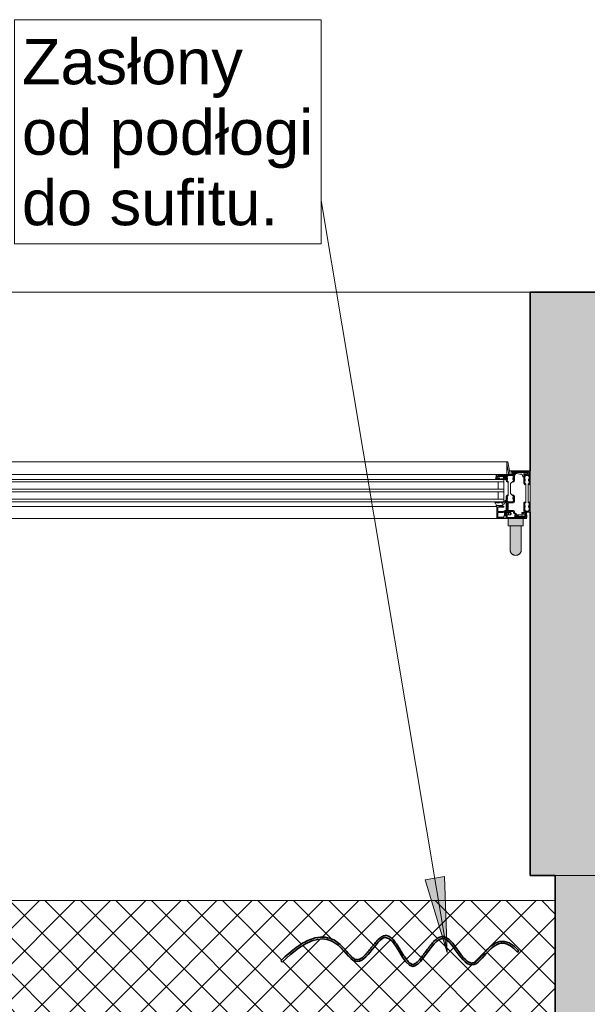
# Model space of a CAD drawing. Header units: centimetres. Extents: x -1015 to 134, y 1908 to 2956.
# Tile 242 of 256: x -482 to -391, y 2662 to 2819. Entities that reach past the tile are written whole.
import ezdxf

# ---------------------------------------------------------------- set-up
doc = ezdxf.new("R2010")
doc.units = ezdxf.units.CM
for name, color, linetype, lineweight in [('Elementy szczegółów', 7, 'Continuous', 18), ('Krawędzie wspólne', 7, 'Continuous', 18), ('Notatki tekstowe', 90, 'Continuous', 9), ('Notatki tekstowe-1', 7, 'Continuous', 9), ('Okna', 7, 'Continuous', 18), ('Okna-1', 9, 'Continuous', 18), ('Okna-2', 250, 'Continuous', 35), ('Wzór powierzchni-1', 253, 'Continuous', 18), ('Ściany', 7, 'Continuous', 18), ('Ściany-1', 254, 'Continuous', 18), ('Ściany-2', 250, 'Continuous', 35)]:
    doc.layers.add(name, color=color, linetype=linetype, lineweight=lineweight)
doc.styles.add('Arial', font='arial.ttf', dxfattribs={"height": 7.2})

# ---------------------------------------------------------------- blocks, each defined once
blk = doc.blocks.new('JANSEN_AG_Jansen_Janisol_Arte_66_window_2022 - Type 1-822849-Aranżacja_01')
at = {"layer": 'Okna-1'}
for points in [[(52.86, 9.25), (52.9, 9.25), (52.86, 10.45), (50.5, 10.45), (50.54, 9.25), (52.74, 9.25)], [(51.7, 4.55), (51.93, 4.58), (52.15, 4.67), (52.34, 4.81), (52.48, 5), (52.57, 5.22), (52.6, 5.45), (52.57, 9.25), (50.8, 9.25), (50.83, 5.22), (50.92, 5), (51.06, 4.81), (51.25, 4.67), (51.47, 4.58)]]:
    blk.add_hatch(color=256, dxfattribs=at).paths.add_polyline_path(points)
at = {"layer": 'Elementy szczegółów'}
for p, q in [((50.44, 19.45), (-50.45, 19.45)), ((50.69, 18.05), (50.44, 19.45)), ((45, 17.45), (-45, 17.45)), ((48.85, 17.45), (44.5, 17.45)), ((48.7, 17.26), (48.7, 17.3)), ((51.35, 17.45), (48.85, 17.45)), ((54, 18.05), (50.69, 18.05)), ((51.09, 17.74), (51.07, 17.58)), ((51.14, 17.5), (51.36, 17.45)), ((53.85, 18.05), (51.15, 18.05)), ((52.94, 17.75), (51.15, 17.75)), ((51.15, 17.75), (53.55, 17.75)), ((51.49, 17.69), (51.23, 17.7)), ((52.75, 17.42), (52.86, 17.14)), ((53, 17.08), (52.98, 17.43)), ((53.54, 17.75), (53.06, 17.75)), ((53.08, 17.54), (53.29, 17.56)), ((53.55, 17.45), (53.15, 17.45)), ((54, 11.45), (54, 18.05)), ((54, 18.05), (54, 11.45)), ((54, 18.05), (54, 11.45)), ((45, 16.65), (-45, 16.65)), ((45, 16.25), (-45, 16.25)), ((49.8, 16.25), (44.5, 16.25)), ((48.59, 16.75), (48.66, 16.88)), ((48.7, 16.91), (49.06, 16.92)), ((48.85, 17.15), (50.15, 17.15)), ((48.9, 16.25), (48.9, 15.08)), ((49.7, 17.1), (48.93, 17.1)), ((49.18, 16.74), (49.21, 16.71)), ((49.24, 16.7), (49.28, 16.75)), ((50.13, 16.84), (49.77, 16.9)), ((49.91, 16.72), (49.91, 16.71)), ((50.01, 16.74), (49.99, 16.67)), ((50, 16.65), (50.16, 16.77)), ((50.2, 16.64), (50.2, 16.89)), ((51.5, 16.64), (51.5, 16.89)), ((52.93, 17.06), (52.97, 17.05)), ((53, 16.45), (53, 16.7)), ((54, 16.45), (54, 16.7)), ((45, 15.08), (-45, 15.08)), ((45, 14.68), (-45, 14.68)), ((49.8, 15.08), (44.5, 15.08)), ((49.8, 14.68), (44.5, 14.68)), ((48.9, 14.68), (48.9, 13.5)), ((45, 13.5), (-45, 13.5)), ((45, 13.1), (-45, 13.1)), ((49.8, 13.5), (44.5, 13.5)), ((48.5, 13.05), (48.44, 13.09)), ((49.05, 12.9), (48.7, 12.95)), ((49.65, 12.65), (49.65, 12.75)), ((49.85, 13.06), (49.75, 13.04)), ((49.84, 13.09), (49.86, 13.07)), ((49.93, 13.14), (49.85, 13.13)), ((49.92, 13.18), (49.94, 13.17)), ((50.02, 13.23), (49.94, 13.21)), ((50.01, 13.26), (50.03, 13.24)), ((50.2, 13.51), (50.2, 13.76)), ((50.36, 12.9), (50.36, 11.75)), ((50.5, 11.8), (50.5, 12.85)), ((51.3, 13.1), (50.56, 13.1)), ((50.6, 12.95), (51.35, 12.95)), ((51.5, 13.51), (51.5, 13.76)), ((45, 12.33), (-45, 12.33)), ((48.65, 12.33), (44.5, 12.33)), ((48.61, 12.33), (48.67, 12.33)), ((48.7, 12.36), (48.7, 12.47)), ((48.7, 10.58), (48.7, 12.42)), ((48.73, 12.5), (49.45, 12.5)), ((48.78, 12.5), (48.92, 12.5)), ((48.84, 12.19), (48.84, 11.58)), ((48.84, 11.35), (48.84, 10.69)), ((48.89, 11.53), (49.68, 11.53)), ((49.68, 11.4), (48.89, 11.4)), ((49, 12.42), (49, 12.4)), ((49.51, 12.5), (49.55, 12.5)), ((49.91, 10.92), (49.91, 11.48)), ((50.2, 11.45), (50.2, 10.95)), ((51.35, 11.7), (50.6, 11.7)), ((51.5, 11.35), (51.5, 11.55)), ((51.64, 11.08), (51.54, 10.91)), ((51.59, 11.3), (51.55, 11.3)), ((51.55, 11.15), (51.59, 11.15)), ((51.67, 10.83), (51.77, 11)), ((51.89, 11.06), (51.81, 11.07)), ((52.82, 11), (51.99, 11)), ((52.88, 11.23), (52.88, 11.06)), ((53.19, 11.26), (52.91, 11.26)), ((53, 12.21), (53, 12.46)), ((53.17, 11.45), (53.15, 11.45)), ((53.15, 11.45), (53.85, 11.45)), ((53.45, 10.98), (53.4, 11.08)), ((53.5, 11.45), (54, 11.45)), ((54, 12.21), (54, 12.46)), ((-53.5, 10.45), (53.5, 10.45)), ((50.07, 10.5), (48.78, 10.5)), ((48.89, 10.64), (49.76, 10.64)), ((49.81, 10.7), (49.81, 10.76)), ((49.88, 10.83), (50.06, 10.85)), ((50.2, 10.71), (50.2, 10.63)), ((50.35, 10.45), (53.15, 10.45)), ((51.71, 10.75), (51.9, 10.75)), ((53.15, 10.75), (51.71, 10.75)), ((51.96, 10.76), (52.13, 10.84)), ((52.19, 10.83), (52.25, 10.77)), ((53.2, 10.83), (53.14, 10.92)), ((53.14, 10.92), (53.19, 10.83))]:
    blk.add_line(p, q, dxfattribs=at)
at = {"layer": 'Elementy szczegółów', "flags": 128}
for points in [[(44.5, 17.45), (50.3, 17.45), (50.3, 19.45), (44.5, 19.45)], [(50.3, 19.12), (50.3, 17.45), (50.6, 17.45)], [(50.15, 17.29), (48.85, 17.29), (48.85, 17.3), (50.4, 17.3), (51.35, 17.3), (51.35, 16.89), (51.27, 16.89), (51.27, 16.64), (51.35, 16.64), (51.35, 16.46), (51.2, 16.31), (51.31, 16.2), (51.44, 16.34)], [(53.54, 17.89), (51.15, 17.89), (51.15, 17.9), (53.85, 17.9), (53.85, 16.7), (53.77, 16.7), (53.77, 16.45), (53.85, 16.45), (53.85, 16.05), (53.7, 15.9), (53.81, 15.79), (53.94, 15.93)], [(51.5, 16.48), (51.5, 16.64), (51.42, 16.64), (51.42, 16.89), (51.5, 16.89), (51.5, 17.3)], [(53, 17.3), (53, 16.7), (53.07, 16.7), (53.07, 16.45), (53, 16.45), (53, 16.07)], [(53.06, 15.93), (53.19, 15.79), (53.3, 15.9), (53.15, 16.05), (53.15, 16.45), (53.22, 16.45), (53.22, 16.7), (53.15, 16.7), (53.15, 17.3), (53.54, 17.3)], [(54, 16.07), (54, 16.45), (53.92, 16.45), (53.92, 16.7), (54, 16.7), (54, 17.9)], [(44.5, 13.1), (49.8, 13.1), (49.8, 16.65), (44.5, 16.65)], [(49.31, 16.76), (49.43, 16.76), (49.55, 16.75)], [(50.2, 17.1), (50.2, 16.89), (50.27, 16.89), (50.27, 16.64), (50.2, 16.64), (50.2, 16.48)], [(50.26, 16.34), (50.39, 16.2), (50.5, 16.31), (50.35, 16.46), (50.35, 16.64), (50.42, 16.64), (50.42, 16.89), (50.35, 16.89), (50.35, 17.09)], [(51.72, 10.61), (53.15, 10.61), (51.71, 10.6), (50.35, 10.6), (50.35, 13.51), (50.42, 13.51), (50.42, 13.76), (50.35, 13.76), (50.35, 13.94), (50.5, 14.09), (50.39, 14.2), (50.26, 14.06)], [(51.44, 14.06), (51.31, 14.2), (51.2, 14.09), (51.35, 13.94), (51.35, 13.76), (51.27, 13.76), (51.27, 13.51), (51.35, 13.51), (51.35, 13.15)], [(49.73, 13.02), (49.74, 12.98), (49.72, 12.97)], [(50.2, 13.92), (50.2, 13.76), (50.27, 13.76), (50.27, 13.51), (50.2, 13.51), (50.2, 10.6)], [(51.5, 13.1), (51.5, 13.51), (51.42, 13.51), (51.42, 13.76), (51.5, 13.76), (51.5, 13.92)], [(53, 12.83), (53, 12.46), (53.07, 12.46), (53.07, 12.21), (53, 12.21), (53, 11.6)], [(53.94, 12.97), (53.81, 13.11), (53.7, 13), (53.85, 12.85), (53.85, 12.46), (53.77, 12.46), (53.77, 12.21), (53.85, 12.21), (53.85, 11.6), (53.15, 11.6), (53.15, 12.21), (53.22, 12.21), (53.22, 12.46), (53.15, 12.46), (53.15, 12.85), (53.3, 13), (53.19, 13.11), (53.06, 12.97)], [(54, 11.6), (54, 12.21), (53.92, 12.21), (53.92, 12.46), (54, 12.46), (54, 12.83)], [(49.02, 12.38), (49.8, 12.38), (49.8, 12.24), (48.89, 12.24)], [(49.92, 10.9), (50.02, 10.85), (50.05, 10.85), (50.05, 11.55), (50.02, 11.55)], [(50.02, 10.85), (50.02, 11.55), (49.92, 11.5)], [(50.17, 10.92), (50.15, 10.92), (50.15, 11.48), (50.17, 11.48)], [(50.2, 11), (50.9, 11), (50.98, 11.16), (50.98, 11.24), (50.9, 11.4), (50.2, 11.4)], [(50.98, 11.16), (50.55, 11.4), (50.55, 11)], [(50.56, 11.55), (51.35, 11.55), (51.35, 11.35)], [(53.31, 10.9), (53.26, 11), (53.26, 11), (53.32, 10.9)]]:
    blk.add_lwpolyline(points, dxfattribs=at)
for points in [[(50.44, 19.45), (50.3, 19.45), (50.3, 19.12), (50.6, 17.45), (50.8, 17.45)], [(50.5, 16.31), (50.35, 16.46), (50.35, 16.64), (50.42, 16.64), (50.42, 16.89), (50.35, 16.89), (50.35, 17.15), (50.5, 17.3), (51.2, 17.3), (51.35, 17.15), (51.35, 16.89), (51.27, 16.89), (51.27, 16.64), (51.35, 16.64), (51.35, 16.46), (50.9, 16.01), (50.9, 14.39), (51.35, 13.94), (51.35, 13.76), (51.27, 13.76), (51.27, 13.51), (51.35, 13.51), (51.35, 13.25), (51.2, 13.1), (50.5, 13.1), (50.35, 13.25), (50.35, 13.51), (50.42, 13.51), (50.42, 13.76), (50.35, 13.76), (50.35, 13.94), (50.5, 14.09)], [(53.85, 12.21), (53.77, 12.21), (53.77, 12.46), (53.85, 12.46), (53.85, 12.85), (53.7, 13), (53.7, 15.9), (53.85, 16.05), (53.85, 16.45), (53.77, 16.45), (53.77, 16.7), (53.85, 16.7), (53.85, 17.15), (53.7, 17.3), (53.3, 17.3), (53.15, 17.15), (53.15, 16.7), (53.22, 16.7), (53.22, 16.45), (53.15, 16.45), (53.15, 16.05), (53.3, 15.9), (53.3, 13), (53.15, 12.85), (53.15, 12.46), (53.22, 12.46), (53.22, 12.21), (53.15, 12.21), (53.15, 11.75), (53.3, 11.6), (53.7, 11.6), (53.85, 11.75)], [(49, 17.15), (49, 17.1), (49.7, 17.1), (49.69, 17.15)]]:
    blk.add_lwpolyline(points, close=True, dxfattribs=at)
at = {"layer": 'Elementy szczegółów'}
for centre, radius, start, end in [((49.92, 17.04), 1.35, 170.2367, 181.8911), ((48.66, 17.26), 0.0714, 78.7701, 171.8887), ((48.67, 17.3), 0.0329, 4.4565, 81.5254), ((48.85, 17.3), 0.15, 90, 180), ((48.85, 17.3), 0.15, 180, 270), ((50.15, 17.09), 0.2, 0, 90), ((51.15, 17.9), 0.15, 90, 180), ((51.15, 17.9), 0.15, 180, 270), ((51.15, 17.58), 0.0819, 180, 262.9232), ((51.11, 17.73), 0.02, 71.1495, 171.7025), ((51.15, 17.91), 0.162, 258.5219, 269.992), ((51.23, 17.62), 0.073, 89.673, 240.327), ((51.48, 18.12), 0.63, 242.3634, 267.8777), ((51.29, 17.61), 0.0462, 103.3978, 234.8863), ((51.5, 17.96), 0.453, 239.4777, 264.6514), ((51.49, 16.63), 1.05, 89.756, 101.1882), ((51.47, 16.87), 0.772, 80.2804, 103.259), ((51.3, 17.61), 0.0134, 107.4026, 252.5974), ((51.48, 17.89), 0.346, 238.1064, 266.2066), ((51.35, 17.3), 0.15, 0, 90), ((51.26, 16.78), 0.679, 69.0644, 80.9356), ((51.44, 17.4), 0.144, 38.1351, 85.3606), ((51.45, 17.5), 0.0126, 284.6093, 84.1829), ((51.49, 17.68), 0.00917, 270, 91.967), ((51.72, 17.96), 0.586, 247.473, 262.527), ((51.66, 17.62), 0.166, 232.8283, 268.3308), ((54.97, 38.52), 21.16, 260.8303, 263.6893), ((51.65, 17.42), 0.0405, 259.4534, 92.9365), ((52.63, 17.36), 0.134, 26.6269, 84.1737), ((52.94, 17.72), 0.0325, 41.9393, 82.7039), ((53, 17.78), 0.0542, 221.9334, 318.0666), ((53.09, 17.43), 0.111, 96.7353, 177.7932), ((53.15, 17.3), 0.15, 90, 180), ((53.07, 17.72), 0.0303, 93.335, 139.9654), ((53.21, 17.47), 0.0212, 87.0187, 269.2449), ((53.15, 17.9), 0.451, 277.9536, 314.7631), ((53.18, 17.69), 0.203, 278.8029, 308.5811), ((53.29, 17.54), 0.0168, 328.3181, 91.6819), ((53.4, 17.47), 0.0247, 105.6982, 279.3178), ((53.27, 17.87), 0.396, 288.0126, 304.1241), ((53.35, 17.81), 0.365, 278.7263, 316.4481), ((53.48, 17.56), 0.021, 310.8827, 140.7625), ((53.54, 17.6), 0.295, 270, 90), ((53.53, 17.63), 0.118, 321.2747, 84.3555), ((53.55, 17.6), 0.15, 270, 90), ((53.85, 17.9), 0.15, 360, 90), ((48.53, 16.69), 0.0389, 97.11, 272.1967), ((48.44, 18.3), 1.58, 273.2359, 294.4433), ((48.54, 18.58), 1.93, 269.598, 288.2456), ((47.68, 16.99), 0.884, 346.0884, 0.7441), ((48.57, 16.77), 0.0291, 170.0831, 324.1434), ((48.71, 16.85), 0.0606, 94.6074, 148.8082), ((48.87, 17.25), 0.174, 176.0871, 235.3409), ((48.8, 17.14), 0.0475, 233.6898, 322.9743), ((48.87, 17.09), 0.0361, 45.4754, 135.9864), ((48.93, 17.15), 0.0512, 224.5613, 270.1912), ((49.07, 16.84), 0.0822, 63.3256, 94.6546), ((49.07, 16.91), 0.05, 292.5905, 337.4095), ((49.1, 16.9), 0.0138, 331.471, 67.6157), ((49.16, 16.72), 0.0298, 40.56, 114.4166), ((49.23, 16.72), 0.0205, 214.8174, 318.8688), ((49.3, 16.74), 0.0263, 86.4969, 143.1476), ((49.65, 19.86), 3.1, 268.2693, 274.6999), ((49.8, 15.24), 1.86, 81.3415, 93.2358), ((49.78, 16.95), 0.0526, 101.9352, 252.4783), ((50.13, 14.71), 2.32, 91.1696, 98.8696), ((49.9, 16.75), 0.0126, 20.5655, 91.2237), ((49.86, 16.74), 0.0579, 341.0889, 17.6805), ((49.92, 16.71), 0.0112, 159.3565, 296.5859), ((49.63, 17.15), 0.539, 303.2737, 311.8946), ((50, 16.66), 0.0112, 159.5978, 307.8824), ((50, 16.74), 0.012, 345.9892, 136.7165), ((50.08, 17.06), 0.0251, 270.1295, 81.8292), ((50.07, 16.68), 0.162, 56.7491, 69.7239), ((50.15, 17.1), 0.05, 1.2442, 89.9904), ((50.14, 16.8), 0.0278, 307.4225, 56.4399), ((50.4, 16.48), 0.2, 180, 225), ((51.3, 16.48), 0.2, 315, 0), ((52.96, 17.17), 0.11, 193.997, 252.8841), ((52.98, 17.07), 0.025, 256.9682, 13.0318), ((53.2, 16.07), 0.2, 180, 225), ((53.8, 16.07), 0.2, 315, 0), ((48.42, 13.06), 0.0394, 50.1433, 221.4371), ((47.88, 12.56), 0.702, 10.2455, 42.9607), ((48.81, 13.44), 0.498, 230.6142, 256.3966), ((46.1, 12.35), 2.49, 0.119, 7.7353), ((48.82, 13.06), 0.04, 88.8789, 261.1998), ((48.84, 12.33), 0.77, 63.5853, 91.0272), ((48.73, 12.17), 0.851, 66.7193, 84.3924), ((49.06, 12.93), 0.0319, 261.0746, 63.5444), ((49.22, 13.06), 0.0396, 93.481, 270), ((49.59, 13.58), 0.689, 234.0612, 269.09), ((49.21, 12.16), 0.938, 60.005, 89.865), ((49.25, 12.31), 0.708, 61.6392, 92.6248), ((49.49, 12.65), 0.161, 297.2736, 358.6432), ((49.57, 12.91), 0.0259, 270, 58.882), ((49.66, 12.75), 0.0116, 31.3348, 178.6652), ((49.82, 12.84), 0.163, 209.8331, 242.6234), ((49.71, 13.01), 0.0422, 236.8188, 284.1311), ((49.75, 13.02), 0.02, 96.2539, 194.2094), ((49.73, 12.99), 0.0102, 295.9102, 16.3487), ((49.78, 12.77), 0.0841, 242.9729, 333.1566), ((49.85, 13.11), 0.0227, 96.8692, 230.1666), ((30.5, 25.3), 23.08, 326.9997, 328.577), ((49.85, 13.07), 0.0107, 275.0343, 50.2558), ((49.94, 13.19), 0.0192, 99.381, 222.7086), ((49.93, 13.16), 0.0145, 275.8962, 43.2226), ((50.03, 13.27), 0.0188, 103.0673, 218.9841), ((50.16, 12.45), 0.849, 89.7202, 99.4716), ((50.02, 13.24), 0.0104, 274.9856, 40.1245), ((50.17, 13.28), 0.0276, 340.8664, 89.099), ((50.4, 13.92), 0.2, 135, 180), ((50.56, 12.9), 0.2, 90, 180), ((50.6, 12.85), 0.1, 90, 180), ((51.3, 13.15), 0.05, 270, 0), ((51.35, 13.1), 0.15, 270, 0), ((51.3, 13.92), 0.2, 360, 45), ((53.2, 12.83), 0.2, 135, 180), ((53.8, 12.83), 0.2, 360, 45), ((48.61, 12.35), 0.0216, 182.7538, 266.0759), ((48.67, 12.36), 0.0301, 270.8176, 359.2314), ((48.78, 12.42), 0.08, 90, 180), ((48.73, 12.47), 0.0306, 90.7215, 179.2784), ((48.89, 12.19), 0.05, 90, 180), ((48.89, 11.58), 0.05, 180, 270), ((48.89, 11.35), 0.05, 90, 180), ((48.92, 12.42), 0.08, 0, 90), ((49.02, 12.4), 0.02, 180, 270), ((49.48, 12.5), 0.03, 360, 176.1774), ((49.58, 12.48), 0.0265, 118.5472, 148.3871), ((49.69, 11.72), 0.319, 269.7872, 325.3755), ((49.69, 11.72), 0.189, 269.7872, 325.3755), ((50, 11.5), 0.194, 30.4268, 145.5298), ((49.93, 11.48), 0.02, 120, 180), ((50.01, 11.49), 0.0739, 29.7805, 141.1641), ((50.02, 11.52), 0.03, 90, 120), ((50.15, 11.59), 0.113, 202.3389, 267.677), ((50.12, 11.57), 0.0613, 217.983, 33.9465), ((50.17, 11.45), 0.03, 0, 90), ((50.56, 11.75), 0.2, 180, 270), ((50.6, 11.8), 0.1, 180, 270), ((51.25, 11.1), 0.36, 163.9938, 196.0062), ((51.35, 11.55), 0.15, 0, 90), ((51.55, 11.35), 0.2, 180, 270), ((51.55, 11.35), 0.05, 180, 270), ((51.59, 11.1), 0.2, 329.9964, 90), ((51.59, 11.1), 0.05, 330, 90), ((51.22, 11.21), 0.588, 319.068, 343.3531), ((51.81, 11.03), 0.0344, 88.1221, 160.8341), ((51.72, 11.02), 0.183, 306.3665, 2.8729), ((51.88, 11.03), 0.0259, 0, 79.786), ((51.99, 10.98), 0.029, 90, 163.8451), ((52.81, 11.27), 0.131, 117.9386, 189.3922), ((52.73, 11.26), 0.05, 189.3922, 4.076), ((53.01, 11.02), 0.445, 77.5518, 125.4757), ((52.84, 11.27), 0.0597, 108.1402, 184.076), ((53, 10.73), 0.62, 63.7453, 106.8469), ((52.82, 11.06), 0.0601, 270, 358.8577), ((52.91, 11.23), 0.03, 90, 178.8577), ((53.15, 11.6), 0.15, 180, 270), ((53.15, 11.6), 0.147, 249.9709, 270.1852), ((53.27, 11), 0.15, 90, 210.8956), ((53.27, 11), 0.15, 30, 210.8956), ((53.15, 11.24), 0.21, 61.1946, 85.4299), ((53.19, 11.15), 0.113, 59.1717, 88.0981), ((52.92, 10.9), 0.62, 34.7111, 57.7646), ((53.27, 11.26), 0.0241, 225.1127, 64.0724), ((53.27, 11), 0.15, 67.5245, 90), ((53.36, 11.21), 0.0811, 248.525, 29.0199), ((53.85, 11.6), 0.15, 270, 360), ((48.78, 10.58), 0.08, 180, 270), ((48.89, 10.69), 0.05, 180, 270), ((49.75, 10.7), 0.0609, 280.2559, 1.4424), ((49.88, 10.76), 0.075, 95, 180), ((49.93, 10.92), 0.02, 180, 240), ((50.02, 10.88), 0.03, 240, 270), ((50.15, 10.81), 0.113, 92.323, 157.6611), ((50.06, 10.71), 0.143, 358.6814, 87.1266), ((50.07, 10.63), 0.125, 270, 0), ((50.17, 10.95), 0.03, 270, 0), ((50.35, 10.6), 0.15, 180, 270), ((51.72, 10.81), 0.2, 150, 270), ((51.71, 10.8), 0.0502, 150.1476, 275.4168), ((51.71, 10.8), 0.05, 150, 270), ((51.85, 10.86), 0.025, 134.3174, 320.5338), ((51.64, 11.09), 0.343, 312.0809, 341.1357), ((51.9, 10.9), 0.149, 271.0988, 295.169), ((52.15, 10.8), 0.0461, 43.1599, 114.984), ((52.31, 10.83), 0.0818, 225.2219, 285.5744), ((52.73, 8.49), 2.3, 79.8922, 100.0942), ((53.15, 10.8), 0.0502, 250.355, 34.6858), ((53.15, 10.8), 0.35, 270, 30), ((53.15, 10.8), 0.19, 270, 30), ((53.15, 10.8), 0.2, 270, 30), ((53.15, 10.8), 0.05, 270, 30)]:
    blk.add_arc(centre, radius, start, end, dxfattribs=at)
at = {"layer": 'Okna'}
for p, q in [((50.5, 10.45), (50.5, 9.25)), ((52.9, 9.25), (52.9, 10.45)), ((50.5, 9.25), (52.9, 9.25)), ((50.8, 9.25), (50.8, 5.45)), ((52.6, 5.45), (52.6, 9.25))]:
    blk.add_line(p, q, dxfattribs=at)
blk.add_open_spline([(50.8, 5.45), (50.8, 5.37), (50.82, 5.25), (50.87, 5.1), (50.91, 5.02), (50.95, 4.95), (51, 4.89), (51.05, 4.83), (51.11, 4.77), (51.17, 4.72), (51.25, 4.67), (51.35, 4.62), (51.5, 4.57), (51.7, 4.54), (51.9, 4.57), (52.05, 4.62), (52.15, 4.67), (52.23, 4.72), (52.29, 4.77), (52.35, 4.83), (52.42, 4.9), (52.47, 4.98), (52.51, 5.05), (52.54, 5.12), (52.58, 5.25), (52.6, 5.37), (52.6, 5.45)], degree=3, knots=[0, 0, 0, 0, 0.083333, 0.125, 0.166667, 0.1875, 0.208333, 0.25, 0.270833, 0.291667, 0.333333, 0.375, 0.416667, 0.5, 0.583333, 0.625, 0.666667, 0.708333, 0.729167, 0.75, 0.791667, 0.833333, 0.854167, 0.875, 0.916667, 1, 1, 1, 1], dxfattribs=at)
blk = doc.blocks.new('PApapetttsy1 - PApapetttsy-824193-Aranżacja_01')
at = {"layer": 'Okna'}
blk.add_line((-512.22, 2678.08), (-396.22, 2678.08), dxfattribs=at)
blk = doc.blocks.new('Zasłona3 - Zasłona-857248-Aranżacja_01')
at = {"layer": 'Okna-2'}
for p, q in [((-745.24, 2667.83), (-745.01, 2668.02)), ((-782.96, 2666.45), (-782.74, 2666.24))]:
    blk.add_line(p, q, dxfattribs=at)
for points, knots in [([(-782.74, 2666.24), (-775.18, 2673.8), (-771.1, 2661.01), (-766.01, 2674.98), (-762.13, 2660.79), (-757, 2674.89), (-752.69, 2661.05), (-748.38, 2671.56), (-745.24, 2667.83)], [0, 0, 0, 0, 0.444915, 0.935639, 1.444382, 1.948916, 2.415344, 2.766197, 2.766197, 2.766197, 2.766197]), ([(-745.01, 2668.02), (-745.49, 2668.6), (-746.19, 2669.19), (-747.09, 2669.55), (-747.74, 2669.61), (-748.35, 2669.48), (-749.09, 2669.13), (-749.9, 2668.45), (-750.6, 2667.65), (-751.11, 2667.06), (-751.47, 2666.68), (-751.8, 2666.37), (-752.09, 2666.19), (-752.35, 2666.12), (-752.59, 2666.11), (-752.84, 2666.18), (-753.18, 2666.35), (-753.64, 2666.74), (-754.2, 2667.41), (-754.74, 2668.17), (-755.29, 2668.94), (-755.74, 2669.51), (-756.12, 2669.88), (-756.41, 2670.12), (-756.68, 2670.25), (-756.91, 2670.32), (-757.14, 2670.35), (-757.43, 2670.32), (-757.86, 2670.16), (-758.35, 2669.8), (-758.91, 2669.21), (-759.44, 2668.52), (-759.97, 2667.79), (-760.48, 2667.09), (-760.97, 2666.49), (-761.36, 2666.13), (-761.63, 2665.96), (-761.78, 2665.91), (-761.88, 2665.89), (-761.97, 2665.89), (-762.1, 2665.92), (-762.28, 2666.01), (-762.54, 2666.22), (-762.89, 2666.61), (-763.32, 2667.24), (-763.76, 2667.95), (-764.2, 2668.68), (-764.65, 2669.37), (-765.04, 2669.86), (-765.38, 2670.17), (-765.65, 2670.36), (-765.95, 2670.48), (-766.28, 2670.52), (-766.61, 2670.45), (-766.9, 2670.3), (-767.18, 2670.1), (-767.55, 2669.76), (-767.99, 2669.26), (-768.53, 2668.57), (-769.07, 2667.89), (-769.61, 2667.29), (-770.06, 2666.92), (-770.4, 2666.74), (-770.63, 2666.66), (-770.86, 2666.65), (-771.09, 2666.69), (-771.33, 2666.81), (-771.61, 2667.04), (-771.91, 2667.36), (-772.36, 2667.87), (-773, 2668.62), (-773.93, 2669.49), (-775.11, 2670.14), (-776.59, 2670.36), (-778.34, 2669.95), (-780.42, 2668.76), (-782.06, 2667.34), (-782.96, 2666.45)], [-2.766197, -2.766197, -2.766197, -2.766197, -2.714004, -2.687908, -2.661812, -2.635716, -2.60962, -2.557427, -2.505235, -2.479139, -2.453043, -2.426946, -2.40085, -2.374754, -2.348658, -2.322562, -2.296465, -2.244273, -2.192081, -2.139888, -2.087696, -2.035503, -2.009407, -1.983311, -1.957215, -1.944167, -1.931119, -1.905022, -1.878926, -1.826734, -1.774541, -1.722349, -1.670157, -1.617964, -1.565772, -1.513579, -1.487483, -1.461387, -1.448339, -1.435291, -1.409195, -1.383098, -1.357002, -1.30481, -1.252617, -1.200425, -1.148233, -1.09604, -1.043848, -1.017752, -0.991655, -0.965559, -0.939463, -0.913367, -0.887271, -0.861175, -0.835078, -0.782886, -0.730694, -0.678501, -0.626309, -0.574116, -0.54802, -0.521924, -0.495828, -0.469732, -0.443635, -0.417539, -0.391443, -0.365347, -0.313154, -0.260962, -0.20877, -0.156577, -0.104385, -0.052192, 0, 0, 0, 0])]:
    blk.add_open_spline(points, degree=3, knots=knots, dxfattribs=at)

msp = doc.modelspace()

# ---------------------------------------------------------------- hatches: boundary and pattern name
at = {"layer": 'Notatki tekstowe-1'}
msp.add_hatch(color=256, dxfattribs=at).paths.add_polyline_path([(-413.43, 2669.81), (-413.85, 2681.91), (-416.97, 2681.38)])
at = {"layer": 'Wzór powierzchni-1'}
h = msp.add_hatch(dxfattribs=at)
h.set_pattern_fill('FP_1', color=256, style=0, pattern_type=2)
h.set_pattern_definition([(45, (0, 0), (-2.828427, 2.828427), []), (135, (0, 0), (-2.828427, -2.828427), [])])
h.paths.add_polyline_path([(-396.22, 2346.08), (-396.22, 2678.08), (-512.22, 2678.08), (-512.22, 2682.08), (-607.22, 2682.08), (-607.22, 2662.08), (-634.22, 2662.08), (-634.22, 2682.08), (-660.22, 2682.08), (-660.22, 2678.08), (-776.22, 2678.08), (-776.22, 2682.08), (-786.31, 2682.08), (-803.54, 2346.08), (-781.92, 2346.08), (-781.92, 2347.48), (-775.92, 2347.48), (-775.92, 2346.48), (-774.32, 2346.48), (-774.32, 2346.08), (-692.32, 2346.08), (-692.32, 2346.48), (-690.72, 2346.48), (-690.72, 2347.48), (-684.72, 2347.48), (-684.72, 2346.08), (-416.22, 2346.08)])
h.paths.add_polyline_path([(-668.8, 2348.28), (-670.34, 2348.28), (-670.5, 2348.44), (-670.5, 2403.12), (-670.34, 2403.28), (-567.46, 2403.28), (-567.3, 2403.12), (-567.3, 2348.44), (-567.46, 2348.28), (-661.92, 2348.28)])
h.paths.add_polyline_path([(-549.87, 2354.52), (-549.94, 2354.81), (-551.18, 2354.55), (-551.58, 2354.65), (-551.7, 2354.72), (-552.03, 2355.07), (-552.2, 2355.66), (-574.13, 2447.09), (-574.17, 2447.32), (-574.15, 2447.49), (-574.03, 2447.86), (-573.72, 2448.17), (-573.66, 2448.22), (-573.23, 2448.36), (-572.45, 2448.58), (-572.49, 2448.84), (-571.54, 2449.07), (-571.44, 2448.79), (-570.21, 2449.04), (-569.83, 2448.94), (-569.69, 2448.85), (-569.38, 2448.52), (-569.41, 2448.47), (-569.26, 2448.14), (-569.16, 2447.91), (-569.16, 2448.25), (-569.05, 2448.74), (-568.79, 2449.23), (-568.56, 2449.51), (-568.14, 2449.82), (-567.34, 2450.08), (-474.16, 2472.42), (-473.78, 2472.46), (-473.26, 2472.38), (-472.79, 2472.17), (-472.35, 2471.8), (-472.02, 2471.27), (-471.9, 2471.03), (-471.93, 2471.55), (-471.81, 2472.07), (-471.55, 2472.57), (-471.32, 2472.85), (-470.9, 2473.15), (-470.11, 2473.41), (-425.38, 2484.11), (-425.16, 2484.13), (-424.64, 2484.05), (-424.09, 2483.77), (-423.73, 2483.46), (-423.4, 2482.94), (-423.35, 2482.94), (-423.41, 2483.26), (-423.39, 2483.83), (-423.22, 2484.15), (-423.03, 2484.32), (-422.94, 2484.39), (-422.51, 2484.53), (-421.73, 2484.75), (-421.77, 2485.01), (-420.82, 2485.24), (-420.75, 2484.95), (-419.51, 2485.21), (-419.11, 2485.11), (-418.99, 2485.04), (-418.66, 2484.69), (-418.49, 2484.11), (-396.56, 2392.68), (-396.52, 2392.49), (-396.53, 2392.31), (-396.66, 2391.9), (-396.97, 2391.59), (-397.19, 2391.48), (-397.46, 2391.4), (-398.24, 2391.18), (-398.2, 2390.92), (-399.15, 2390.69), (-399.25, 2390.97), (-400.48, 2390.72), (-400.86, 2390.82), (-401, 2390.91), (-401.31, 2391.24), (-401.28, 2391.29), (-401.43, 2391.62), (-401.56, 2392.17), (-401.86, 2392.1), (-401.6, 2390.86), (-401.7, 2390.46), (-401.77, 2390.34), (-402.12, 2390.01), (-402.7, 2389.84), (-545.71, 2355.54), (-545.91, 2355.5), (-546.07, 2355.52), (-546.45, 2355.64), (-546.74, 2355.92), (-546.8, 2356.02), (-546.93, 2356.38), (-547.16, 2357.22), (-547.45, 2357.13), (-547.34, 2356.82), (-547.28, 2356.38), (-547.3, 2355.94), (-547.48, 2355.61), (-547.69, 2355.42), (-547.76, 2355.37), (-548.33, 2355.2), (-548.96, 2355.01), (-548.92, 2354.75), (-549.6, 2354.58)])
h.paths.add_polyline_path([(-547.66, 2358.13), (-547.37, 2358.23), (-547.63, 2359.44), (-547.52, 2359.84), (-547.42, 2359.99), (-547.1, 2360.29), (-547.05, 2360.26), (-546.77, 2360.4), (-546.48, 2360.51), (-546.7, 2360.49), (-547.21, 2360.57), (-547.77, 2360.85), (-548.14, 2361.18), (-548.46, 2361.68), (-548.51, 2361.68), (-547.68, 2358.23)])
h.paths.add_polyline_path([(-452.83, 2382.95), (-449.24, 2383.85), (-449.46, 2383.83), (-450.09, 2383.96), (-450.57, 2384.22), (-450.93, 2384.55), (-451.22, 2385.02), (-451.34, 2385.22), (-451.31, 2384.74), (-451.43, 2384.21), (-451.69, 2383.72), (-451.99, 2383.39), (-452.34, 2383.14), (-452.63, 2383.02)])
h.paths.add_polyline_path([(-402.09, 2393.07), (-401.8, 2393.14), (-402.71, 2396.79), (-402.69, 2396.41), (-402.81, 2395.88), (-403.07, 2395.39), (-403.37, 2395.06), (-403.87, 2394.75), (-403.87, 2394.7), (-403.51, 2394.76), (-402.98, 2394.74), (-402.66, 2394.56), (-402.49, 2394.38), (-402.42, 2394.28), (-402.3, 2393.96), (-402.09, 2393.08)])
h.paths.add_polyline_path([(-472.85, 2471.78), (-472.86, 2471.8), (-472.86, 2471.8)])
h.paths.add_polyline_path([(-520.36, 2480.24), (-526.07, 2480.94), (-531.51, 2482.82), (-536.43, 2485.78), (-540.64, 2489.7), (-543.94, 2494.41), (-546.18, 2499.7), (-547.28, 2505.34), (-547.18, 2511.09), (-545.89, 2516.69), (-543.46, 2521.9), (-540, 2526.49), (-535.66, 2530.27), (-530.63, 2533.05), (-525.13, 2534.73), (-519.4, 2535.23), (-513.7, 2534.53), (-508.26, 2532.66), (-503.33, 2529.7), (-499.13, 2525.78), (-495.83, 2521.07), (-493.59, 2515.78), (-492.49, 2510.14), (-492.59, 2504.39), (-493.88, 2498.79), (-496.31, 2493.57), (-499.77, 2488.98), (-504.11, 2485.21), (-509.14, 2482.42), (-514.64, 2480.74)])
h.paths.add_polyline_path([(-424.23, 2483.44), (-424.24, 2483.46), (-424.24, 2483.46)])
h.paths.add_polyline_path([(-767.53, 2598.1), (-767.16, 2598.13), (-767.31, 2598.13), (-767.49, 2598.1)])
h.paths.add_polyline_path([(-756.98, 2610.67), (-756.86, 2610.73), (-756.97, 2610.67)])
h.paths.add_polyline_path([(-744.79, 2636.68), (-744.67, 2636.4), (-744.7, 2636.52), (-744.76, 2636.62)])
h.paths.add_polyline_path([(-699.24, 2621.35), (-698.89, 2621.67), (-699.22, 2621.37)])
h.paths.add_polyline_path([(-695.63, 2617.86), (-695.98, 2617.54), (-695.66, 2617.84)])
h.paths.add_polyline_path([(-699.05, 2609.58), (-699.01, 2609.53), (-699.04, 2609.55)])
h.paths.add_polyline_path([(-717.53, 2504.02), (-786.68, 2504.02), (-786.68, 2584.02), (-751.08, 2584.02), (-751.08, 2600.37), (-751.39, 2600.38), (-751.4, 2589.48), (-751.41, 2589.48), (-751.52, 2588.93), (-751.61, 2588.63), (-752.11, 2588.09), (-752.27, 2587.99), (-752.64, 2587.86), (-752.87, 2587.77), (-755.29, 2587.74), (-757.64, 2588.42), (-758.21, 2588.78), (-758.35, 2588.95), (-758.54, 2589.27), (-758.64, 2589.58), (-758.67, 2589.69), (-758.67, 2590.02), (-758.69, 2590.02), (-758.35, 2599.6), (-758.32, 2600.63), (-761.51, 2600.75), (-761.27, 2600), (-761.16, 2599.97), (-761.36, 2599.75), (-763.1, 2599.04), (-764.24, 2598.68), (-765.15, 2598.45), (-766.09, 2598.24), (-767.49, 2598.04), (-767.54, 2598.1), (-767.6, 2598.16), (-767.54, 2598.27), (-768.66, 2602.17), (-768.75, 2602.23), (-768.57, 2602.41), (-766.67, 2603.18), (-764.8, 2603.71), (-763.85, 2603.92), (-762.45, 2604.13), (-762.45, 2604.05), (-762.36, 2603.99), (-762.37, 2603.94), (-762.38, 2603.83), (-762.12, 2602.9), (-762.06, 2602.92), (-761.92, 2602.57), (-761.87, 2602.51), (-758.24, 2602.62), (-757.95, 2609.37), (-757.78, 2610), (-757.43, 2610.41), (-757.14, 2610.61), (-756.56, 2610.83), (-753.4, 2611.34), (-753.37, 2611.3), (-753.07, 2611.4), (-752.76, 2611.37), (-752.07, 2611.05), (-751.74, 2610.72), (-751.51, 2610.33), (-751.42, 2610.01), (-751.39, 2608.43), (-751.08, 2608.43), (-751.05, 2616.44), (-750.92, 2617.53), (-750.4, 2618.9), (-750.08, 2619.47), (-750.09, 2623.51), (-750.05, 2624.99), (-749.87, 2625.37), (-749.38, 2626.07), (-749.12, 2626.29), (-748.5, 2626.85), (-747.65, 2627.41), (-746.58, 2628.05), (-747.1, 2628.25), (-747.41, 2628.5), (-747.72, 2628.91), (-748, 2629.58), (-748.04, 2630.33), (-747.91, 2630.81), (-747.44, 2631.6), (-744.51, 2634.87), (-744.07, 2635.23), (-744.83, 2636.62), (-744.79, 2636.75), (-744.79, 2636.78), (-744.62, 2636.75), (-741.36, 2639.15), (-741.35, 2639.26), (-741.13, 2639.18), (-739.7, 2637.59), (-738.98, 2636.72), (-736.21, 2637.01), (-733.81, 2637.2), (-730.43, 2637.34), (-727.86, 2637.37), (-725.43, 2637.33), (-721.97, 2637.16), (-719.75, 2636.98), (-716.75, 2636.63), (-715.76, 2636.42), (-714.59, 2636.08), (-713.37, 2635.55), (-712.69, 2635.17), (-712.18, 2634.75), (-711.55, 2634.07), (-710.17, 2632.54), (-709.73, 2632.02), (-709.69, 2631.93), (-709.05, 2630.97), (-708.95, 2630.35), (-709, 2629.69), (-709.14, 2629.24), (-709.65, 2628.58), (-710.25, 2628.22), (-710.48, 2628.15), (-709.55, 2627.71), (-708.48, 2627.03), (-707.25, 2625.95), (-706.9, 2625.16), (-706.87, 2624.61), (-706.87, 2619.38), (-706.43, 2618.63), (-706.01, 2617.34), (-705.88, 2615.86), (-705.88, 2615.34), (-700.61, 2618.17), (-701.18, 2618.69), (-701.29, 2618.69), (-701.25, 2618.9), (-700.07, 2620.44), (-699.26, 2621.33), (-698.61, 2621.97), (-697.88, 2622.64), (-696.78, 2623.5), (-696.65, 2623.49), (-696.63, 2623.47), (-696.63, 2623.33), (-693.7, 2620.52), (-693.59, 2620.52), (-693.62, 2620.31), (-694.96, 2618.6), (-696.26, 2617.25), (-697.02, 2616.56), (-698.09, 2615.71), (-698.1, 2615.78), (-698.23, 2615.78), (-698.25, 2615.82), (-698.27, 2615.91), (-698.99, 2616.6), (-699.06, 2616.59), (-699.29, 2616.79), (-699.47, 2616.77), (-705.88, 2612.9), (-705.88, 2608.43), (-705.57, 2608.43), (-705.54, 2609.69), (-705.49, 2609.69), (-705.54, 2610.03), (-705.42, 2610.38), (-705.02, 2610.95), (-704.67, 2611.2), (-704.2, 2611.38), (-703.88, 2611.41), (-702.31, 2611.17), (-700.12, 2610.73), (-699.86, 2610.61), (-699.54, 2610.41), (-699.22, 2610.03), (-699.12, 2609.87), (-698.95, 2609.18), (-698.61, 2599.6), (-698.32, 2590.01), (-698.4, 2589.37), (-698.5, 2589.13), (-698.74, 2588.8), (-698.93, 2588.62), (-699.09, 2588.52), (-699.33, 2588.4), (-699.36, 2588.37), (-701.71, 2587.74), (-704.18, 2587.81), (-704.64, 2587.98), (-704.99, 2588.2), (-705.38, 2588.7), (-705.44, 2588.82), (-705.51, 2589.16), (-705.57, 2590.02), (-705.58, 2604.73), (-705.88, 2604.73), (-705.88, 2584.02), (-666.68, 2584.02), (-666.68, 2504.02)])
h.paths.add_polyline_path([(-466.32, 2533.33), (-468.38, 2533.69), (-470.27, 2534.58), (-524.27, 2568.93), (-525.89, 2570.29), (-527.07, 2571.98), (-527.79, 2573.94), (-527.97, 2576.02), (-527.54, 2578.24), (-526.73, 2579.97), (-487.69, 2641.26), (-487.17, 2641.89), (-486.82, 2642.21), (-485.83, 2642.9), (-484.86, 2643.34), (-483.47, 2643.6), (-481.77, 2643.57), (-480.69, 2643.27), (-479.69, 2642.74), (-422.31, 2606.24), (-421.1, 2605.24), (-420.34, 2604.17), (-419.87, 2603.12), (-419.59, 2601.66), (-419.62, 2600.15), (-419.95, 2598.98), (-420.71, 2597.59), (-459.23, 2537.03), (-460.57, 2535.43), (-462.28, 2534.23), (-464.24, 2533.51), (-465.95, 2533.36)])
h.paths.add_polyline_path([(-701.71, 2587.96), (-701.74, 2587.99), (-701.97, 2587.96)])
h.paths.add_polyline_path([(-755.26, 2587.96), (-755.29, 2588), (-755.29, 2587.97)])
h.paths.add_polyline_path([(-764.79, 2598.55), (-763.79, 2598.83), (-763.85, 2598.82), (-764.73, 2598.57), (-764.8, 2598.55)])
h.paths.add_polyline_path([(-758.32, 2600.68), (-758.32, 2600.68), (-758.37, 2600.68)])
h.paths.add_polyline_path([(-751.39, 2602.69), (-751.08, 2602.72), (-751.08, 2604.73), (-751.39, 2604.73), (-751.39, 2602.72)])
h.paths.add_polyline_path([(-766.15, 2603.32), (-765.22, 2603.59), (-766.15, 2603.33)])
h.paths.add_polyline_path([(-747.3, 2629.67), (-747.52, 2630.02), (-747.68, 2630.49), (-747.72, 2630.81), (-747.66, 2631.25), (-747.71, 2631.01), (-747.7, 2630.6), (-747.59, 2630.18), (-747.41, 2629.81)])
h.paths.add_polyline_path([(-709.68, 2629.82), (-709.43, 2630.23), (-709.32, 2630.55), (-709.26, 2630.99), (-709.31, 2631.36), (-709.27, 2631.16), (-709.28, 2630.74), (-709.38, 2630.35), (-709.62, 2629.9)])
h.paths.add_polyline_path([(-739.05, 2636.71), (-739.05, 2636.75), (-739.4, 2637.19), (-739.36, 2637.13), (-739.07, 2636.73)])
h.paths.add_polyline_path([(-418.97, 2667.6), (-419.44, 2667.78), (-420.06, 2668.39), (-420.56, 2669.1), (-422.21, 2671.57), (-422.63, 2671.98), (-423.1, 2672.2), (-423.59, 2672.12), (-424.11, 2671.76), (-424.69, 2671.14), (-426.28, 2669.23), (-426.91, 2668.69), (-427.54, 2668.41), (-428.08, 2668.39), (-428.71, 2668.75), (-429.93, 2670.07), (-430.36, 2670.51), (-431.04, 2671.14), (-432.16, 2671.76), (-433.54, 2671.96), (-435.32, 2671.51), (-437.44, 2670.24), (-439.74, 2668.24), (-439.96, 2668.45), (-437.26, 2670.74), (-435.21, 2671.88), (-433.53, 2672.26), (-432.06, 2672.04), (-430.87, 2671.38), (-429.75, 2670.31), (-428.52, 2668.97), (-428.01, 2668.68), (-427.5, 2668.72), (-427.01, 2668.97), (-426.31, 2669.64), (-425.38, 2670.76), (-424.5, 2671.77), (-424.11, 2672.12), (-423.71, 2672.39), (-423.05, 2672.49), (-422.43, 2672.2), (-421.8, 2671.53), (-421.14, 2670.57), (-419.9, 2668.67), (-419.6, 2668.31), (-419.17, 2667.98), (-418.95, 2667.89), (-418.61, 2667.98), (-418.17, 2668.31), (-417.47, 2669.13), (-415.54, 2671.59), (-414.95, 2672.07), (-414.27, 2672.32), (-413.6, 2672.21), (-412.99, 2671.75), (-412.11, 2670.67), (-410.75, 2668.89), (-410.19, 2668.38), (-409.66, 2668.14), (-409.16, 2668.18), (-408.54, 2668.61), (-406.75, 2670.52), (-405.96, 2671.17), (-404.77, 2671.57), (-403.44, 2671.26), (-402.01, 2670.02), (-402.24, 2669.83), (-403.58, 2671), (-404.78, 2671.27), (-405.82, 2670.91), (-406.95, 2669.93), (-408.35, 2668.4), (-409.06, 2667.91), (-409.73, 2667.85), (-410.36, 2668.14), (-411.13, 2668.89), (-411.87, 2669.84), (-412.82, 2671.1), (-413.19, 2671.54), (-413.73, 2671.94), (-414.3, 2672.02), (-414.8, 2671.82), (-415.34, 2671.38), (-416.2, 2670.35), (-417.78, 2668.31), (-418.17, 2667.94), (-418.48, 2667.72), (-418.95, 2667.6)])
h.paths.add_polyline_path([(-582.77, 2667.6), (-583.24, 2667.78), (-583.86, 2668.39), (-584.36, 2669.1), (-585.96, 2671.53), (-586.43, 2671.98), (-586.9, 2672.2), (-587.39, 2672.12), (-587.91, 2671.76), (-588.49, 2671.14), (-590.08, 2669.23), (-590.71, 2668.69), (-591.34, 2668.41), (-591.88, 2668.39), (-592.51, 2668.75), (-593.73, 2670.07), (-594.16, 2670.51), (-594.84, 2671.14), (-595.96, 2671.76), (-597.34, 2671.96), (-599.12, 2671.51), (-601.24, 2670.24), (-603.54, 2668.24), (-603.76, 2668.45), (-601.06, 2670.74), (-599.01, 2671.88), (-597.33, 2672.26), (-595.86, 2672.04), (-594.67, 2671.38), (-593.55, 2670.31), (-592.32, 2668.97), (-591.81, 2668.68), (-591.3, 2668.72), (-590.81, 2668.97), (-590.11, 2669.64), (-589.18, 2670.76), (-588.3, 2671.77), (-587.91, 2672.12), (-587.51, 2672.39), (-586.85, 2672.49), (-586.23, 2672.2), (-585.6, 2671.53), (-585.06, 2670.76), (-583.7, 2668.67), (-583.4, 2668.31), (-582.97, 2667.98), (-582.75, 2667.89), (-582.41, 2667.98), (-581.97, 2668.31), (-581.27, 2669.13), (-579.34, 2671.59), (-578.75, 2672.07), (-578.07, 2672.32), (-577.4, 2672.21), (-576.79, 2671.75), (-575.91, 2670.67), (-574.55, 2668.89), (-573.99, 2668.38), (-573.46, 2668.14), (-572.96, 2668.18), (-572.34, 2668.61), (-570.55, 2670.52), (-569.76, 2671.17), (-568.57, 2671.57), (-567.24, 2671.26), (-565.81, 2670.02), (-566.04, 2669.83), (-567.38, 2671), (-568.58, 2671.27), (-569.62, 2670.91), (-570.75, 2669.93), (-572.15, 2668.4), (-572.86, 2667.91), (-573.53, 2667.85), (-574.16, 2668.14), (-574.93, 2668.89), (-575.48, 2669.58), (-576.62, 2671.1), (-576.99, 2671.54), (-577.53, 2671.94), (-578.1, 2672.02), (-578.6, 2671.82), (-579.14, 2671.38), (-579.9, 2670.47), (-581.58, 2668.31), (-581.97, 2667.94), (-582.28, 2667.72), (-582.75, 2667.6)])
h.paths.add_polyline_path([(-761.97, 2667.6), (-762.44, 2667.78), (-763.06, 2668.39), (-763.56, 2669.1), (-765.16, 2671.53), (-765.63, 2671.98), (-766.1, 2672.2), (-766.59, 2672.12), (-767.1, 2671.77), (-767.84, 2670.96), (-769.28, 2669.23), (-769.91, 2668.69), (-770.54, 2668.41), (-771.08, 2668.39), (-771.71, 2668.75), (-772.93, 2670.07), (-773.36, 2670.51), (-774.04, 2671.14), (-775.16, 2671.76), (-776.54, 2671.96), (-778.32, 2671.51), (-780.44, 2670.24), (-782.74, 2668.24), (-782.96, 2668.45), (-780.26, 2670.74), (-778.21, 2671.88), (-776.53, 2672.26), (-775.06, 2672.04), (-773.87, 2671.38), (-772.75, 2670.31), (-771.52, 2668.97), (-771.01, 2668.68), (-770.5, 2668.72), (-770.01, 2668.97), (-769.31, 2669.64), (-768.38, 2670.76), (-767.5, 2671.77), (-767.11, 2672.12), (-766.71, 2672.39), (-766.05, 2672.49), (-765.43, 2672.2), (-764.8, 2671.53), (-764.26, 2670.76), (-762.9, 2668.67), (-762.6, 2668.31), (-762.17, 2667.98), (-761.95, 2667.89), (-761.61, 2667.98), (-761.17, 2668.31), (-760.47, 2669.13), (-758.54, 2671.59), (-757.95, 2672.07), (-757.27, 2672.32), (-756.6, 2672.21), (-755.99, 2671.75), (-755.11, 2670.67), (-753.75, 2668.89), (-753.19, 2668.38), (-752.66, 2668.14), (-752.16, 2668.18), (-751.54, 2668.61), (-749.75, 2670.52), (-748.96, 2671.17), (-747.77, 2671.57), (-746.44, 2671.26), (-745.01, 2670.02), (-745.24, 2669.83), (-746.58, 2671), (-747.78, 2671.27), (-748.82, 2670.91), (-749.95, 2669.93), (-751.35, 2668.4), (-752.06, 2667.91), (-752.73, 2667.85), (-753.36, 2668.14), (-754.13, 2668.89), (-754.87, 2669.84), (-755.82, 2671.1), (-756.19, 2671.54), (-756.73, 2671.94), (-757.3, 2672.02), (-757.8, 2671.82), (-758.34, 2671.38), (-759.2, 2670.35), (-760.78, 2668.31), (-761.17, 2667.94), (-761.48, 2667.72), (-761.95, 2667.6)])
h.paths.add_polyline_path([(-655.97, 2667.6), (-656.44, 2667.78), (-657.06, 2668.39), (-657.56, 2669.1), (-659.16, 2671.53), (-659.63, 2671.98), (-660.1, 2672.2), (-660.59, 2672.12), (-661.1, 2671.77), (-661.92, 2670.86), (-663.28, 2669.23), (-663.91, 2668.69), (-664.54, 2668.41), (-665.08, 2668.39), (-665.71, 2668.75), (-666.93, 2670.07), (-667.36, 2670.51), (-668.04, 2671.14), (-669.16, 2671.76), (-670.54, 2671.96), (-672.32, 2671.51), (-674.44, 2670.24), (-676.74, 2668.24), (-676.96, 2668.45), (-674.26, 2670.74), (-672.21, 2671.88), (-670.53, 2672.26), (-669.06, 2672.04), (-667.87, 2671.38), (-666.75, 2670.31), (-665.52, 2668.97), (-665.01, 2668.68), (-664.5, 2668.72), (-664.03, 2668.96), (-663.28, 2669.68), (-662.38, 2670.76), (-661.5, 2671.77), (-661.11, 2672.12), (-660.71, 2672.39), (-660.05, 2672.49), (-659.43, 2672.2), (-658.8, 2671.53), (-658.26, 2670.76), (-656.9, 2668.67), (-656.6, 2668.31), (-656.17, 2667.98), (-655.95, 2667.89), (-655.61, 2667.98), (-655.17, 2668.31), (-654.47, 2669.13), (-652.54, 2671.59), (-651.95, 2672.07), (-651.27, 2672.32), (-650.6, 2672.21), (-649.99, 2671.75), (-649.11, 2670.67), (-647.75, 2668.89), (-647.19, 2668.38), (-646.66, 2668.14), (-646.16, 2668.18), (-645.54, 2668.61), (-643.75, 2670.52), (-642.96, 2671.17), (-641.77, 2671.57), (-640.44, 2671.26), (-639.01, 2670.02), (-639.24, 2669.83), (-640.58, 2671), (-641.78, 2671.27), (-642.82, 2670.91), (-643.95, 2669.93), (-645.35, 2668.4), (-646.06, 2667.91), (-646.73, 2667.85), (-647.36, 2668.14), (-648.13, 2668.89), (-648.68, 2669.58), (-649.82, 2671.1), (-650.19, 2671.54), (-650.73, 2671.94), (-651.3, 2672.02), (-651.8, 2671.82), (-652.34, 2671.38), (-653.1, 2670.47), (-654.78, 2668.31), (-655.17, 2667.94), (-655.48, 2667.72), (-655.95, 2667.6)])
at = {"layer": 'Ściany-1'}
h = msp.add_hatch(color=256, dxfattribs=at)
h.paths.add_polyline_path([(109.52, 2682.08), (109.52, 2775.08), (-136.22, 2775.08), (-136.22, 2682.08), (23.89, 2682.08)])
h.paths.add_polyline_path([(-244.22, 2682.08), (-244.22, 2775.08), (-400.22, 2775.08), (-400.22, 2682.08), (-272.67, 2682.08)])
h.paths.add_polyline_path([(-508.22, 2682.08), (-508.22, 2775.08), (-664.22, 2775.08), (-664.22, 2682.08), (-569.24, 2682.08)])
h.paths.add_polyline_path([(-773.13, 2682.08), (-772.22, 2682.08), (-772.22, 2775.08), (-878.38, 2775.08), (-883.15, 2682.08), (-786.31, 2682.08)])
msp.add_hatch(color=256, dxfattribs=at).paths.add_polyline_path([(-396.22, 2346.08), (-383.72, 2346.08), (-383.72, 2682.08), (-396.22, 2682.08), (-396.22, 2374.19)])

# ---------------------------------------------------------------- linework, layer by layer
at = {"layer": 'Krawędzie wspólne'}
msp.add_line((-383.72, 2682.08), (-396.22, 2682.08), dxfattribs=at)
at = {"layer": 'Notatki tekstowe'}
for p, q in [((-413.43, 2669.81), (-433.5, 2789.73)), ((-413.85, 2681.91), (-416.97, 2681.38)), ((-413.43, 2669.81), (-413.85, 2681.91)), ((-416.97, 2681.38), (-413.43, 2669.81))]:
    msp.add_line(p, q, dxfattribs=at)
at = {"layer": 'Notatki tekstowe', "flags": 128}
msp.add_lwpolyline([(-482.42, 2818.55), (-433.5, 2818.55), (-433.5, 2782.79), (-482.42, 2782.79)], close=True, dxfattribs=at)
at = {"layer": 'Ściany'}
msp.add_line((-508.22, 2775.08), (-400.22, 2775.08), dxfattribs=at)
at = {"layer": 'Ściany-2'}
for p, q in [((-244.22, 2775.08), (-400.22, 2775.08)), ((-400.22, 2775.08), (-400.22, 2746.63)), ((-400.22, 2740.03), (-400.22, 2682.08)), ((-400.22, 2682.08), (-396.22, 2682.08)), ((-396.22, 2682.08), (-396.22, 2346.08))]:
    msp.add_line(p, q, dxfattribs=at)

# ---------------------------------------------------------------- block references
at = {"layer": 'Elementy szczegółów'}
msp.add_blockref('JANSEN_AG_Jansen_Janisol_Arte_66_window_2022 - Type 1-822849-Aranżacja_01', (-454.22, 2728.58), dxfattribs=at)
at = {"layer": 'Okna'}
for name, p in [('PApapetttsy1 - PApapetttsy-824193-Aranżacja_01', (0, 0)), ('Zasłona3 - Zasłona-857248-Aranżacja_01', (343, 2))]:
    msp.add_blockref(name, p, dxfattribs=at)

# ---------------------------------------------------------------- texts
at = {"layer": 'Notatki tekstowe-1', "insert": (-481.22, 2815.45), "char_height": 7.2, "width": 46.56, "attachment_point": 1, "line_spacing_factor": 0.936439, "style": 'Arial'}
msp.add_mtext('\\pxt7.05556,14.11111,21.16667,28.22222,35.27778,42.33333,49.38889,56.44444,63.5,70.55556,77.61111,84.66667,91.72222,98.77778,105.83333,112.88889,119.94444,127,134.05556,141.11111,148.16667,155.22222,162.27778,169.33333,176.38889,183.44444,190.5,197.55556,204.61111,211.66667,218.72222,225.77778;{Zasłony od podłogi do sufitu.}', dxfattribs=at)

doc.saveas('drawing.dxf')
